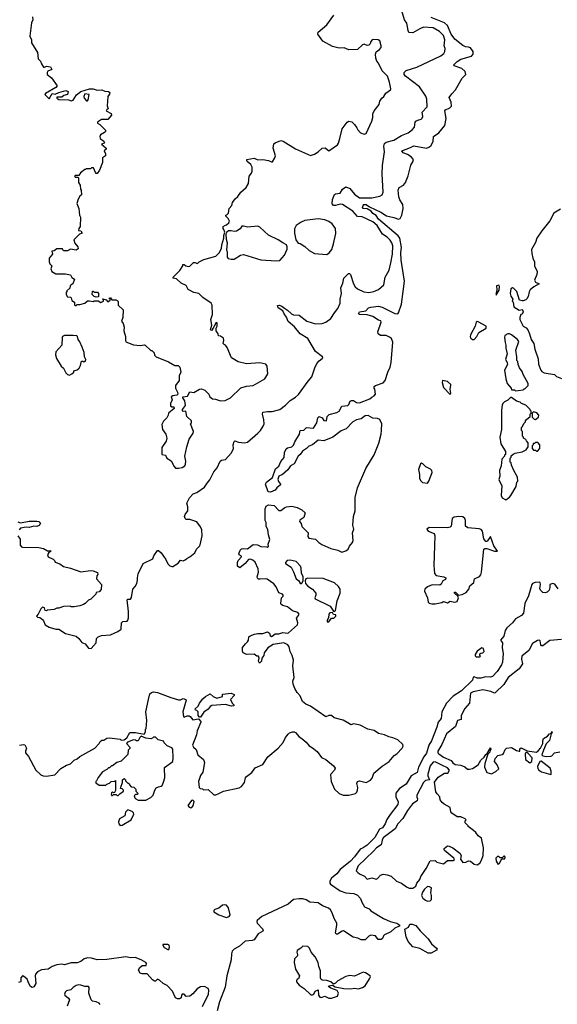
# Model space of a CAD drawing. Extents: x 2087054 to 2277909, y 548907 to 753496.
# Tile 209 of 256: x 2189646 to 2195263, y 639909 to 650197. Entities that reach past the tile are written whole.
import ezdxf

# ---------------------------------------------------------------- set-up
doc = ezdxf.new("R2010")
doc.units = 0

msp = doc.modelspace()

# ---------------------------------------------------------------- linework, layer by layer
at = {"layer": '0CON20XD'}
for points in [[(2189780, 650225), (2189782, 650195), (2189768, 650165), (2189752, 650025), (2189770, 649985), (2189768, 649955), (2189831, 649855), (2189839, 649789), (2189863, 649765), (2189873, 649735), (2189895, 649702), (2189905, 649700), (2189925, 649710), (2189968, 649705), (2189980, 649675), (2189940, 649660), (2189932, 649645), (2189932, 649625), (2189979, 649589), (2190037, 649505), (2190025, 649487), (2189914, 649426), (2189910, 649415), (2189955, 649370), (2189985, 649426), (2190015, 649417), (2190053, 649437), (2190127, 649457), (2190152, 649445), (2190147, 649415), (2190108, 649405), (2190085, 649387), (2190035, 649388), (2190033, 649375), (2190055, 649362), (2190155, 649358), (2190185, 649348), (2190203, 649357), (2190238, 649412), (2190285, 649447), (2190375, 649474), (2190415, 649474), (2190455, 649460), (2190505, 649464), (2190535, 649451), (2190575, 649447), (2190588, 649435), (2190585, 649420), (2190567, 649395), (2190558, 649295), (2190570, 649265), (2190555, 649260), (2190550, 649245), (2190602, 649215), (2190605, 649200), (2190568, 649155), (2190500, 649155), (2190460, 649125), (2190460, 649115), (2190483, 649103), (2190542, 649042), (2190542, 649028), (2190533, 649017), (2190490, 648995), (2190482, 648975), (2190488, 648955), (2190526, 648926), (2190532, 648915), (2190530, 648905), (2190502, 648895), (2190548, 648855), (2190550, 648845), (2190530, 648825), (2190543, 648795), (2190542, 648775), (2190510, 648755), (2190510, 648705), (2190479, 648625), (2190455, 648588), (2190445, 648590), (2190439, 648599), (2190418, 648648), (2190395, 648650), (2190385, 648640), (2190345, 648640), (2190335, 648630), (2190325, 648630), (2190280, 648595), (2190265, 648570), (2190225, 648570), (2190220, 648565), (2190225, 648550), (2190255, 648550), (2190260, 648545), (2190260, 648495), (2190277, 648467), (2190280, 648425), (2190288, 648415), (2190290, 648365), (2190275, 648352)], [(2190275, 648352), (2190255, 648320), (2190242, 648275), (2190262, 648225), (2190270, 648155), (2190282, 648135), (2190278, 648035), (2190262, 648015), (2190260, 647995), (2190285, 647990), (2190298, 647965), (2190270, 647955), (2190210, 647895), (2190223, 647863), (2190253, 647825), (2190257, 647803), (2190235, 647790), (2190175, 647798), (2190145, 647780), (2190105, 647780), (2190092, 647802), (2190035, 647802), (2190005, 647782), (2189982, 647778), (2189988, 647745), (2189952, 647705), (2189952, 647665), (2189960, 647645), (2189980, 647625), (2189972, 647595), (2189982, 647565), (2190025, 647540), (2190125, 647540), (2190175, 647530), (2190192, 647502), (2190220, 647485), (2190200, 647435), (2190182, 647428), (2190173, 647417), (2190168, 647392), (2190140, 647365), (2190140, 647355), (2190130, 647345), (2190130, 647325), (2190145, 647300), (2190177, 647297), (2190185, 647290), (2190192, 647262), (2190220, 647245), (2190220, 647215), (2190225, 647210), (2190235, 647210), (2190245, 647220), (2190275, 647220), (2190325, 647233), (2190355, 647258), (2190375, 647260), (2190415, 647252), (2190425, 647260), (2190465, 647260), (2190495, 647240), (2190520, 647255), (2190520, 647265), (2190510, 647275), (2190515, 647280), (2190548, 647268), (2190565, 647250), (2190590, 647265), (2190590, 647275), (2190580, 647285), (2190585, 647290), (2190595, 647290), (2190608, 647268), (2190649, 647269), (2190665, 647262), (2190673, 647253), (2190673, 647213), (2190727, 647165), (2190723, 647085), (2190708, 647045), (2190728, 647022), (2190737, 646985), (2190733, 646945), (2190753, 646885), (2190750, 646845), (2190755, 646830), (2190835, 646800), (2190905, 646792), (2190945, 646800), (2190957, 646797), (2191015, 646740), (2191025, 646740), (2191038, 646728), (2191050, 646715), (2191053, 646693), (2191073, 646673), (2191202, 646622), (2191265, 646582), (2191300, 646585), (2191320, 646565), (2191328, 646515), (2191312, 646475), (2191312, 646425), (2191272, 646375), (2191272, 646345), (2191293, 646305), (2191297, 646283), (2191287, 646273), (2191245, 646267), (2191230, 646255), (2191238, 646225), (2191220, 646185), (2191222, 646162), (2191235, 646150), (2191255, 646150), (2191260, 646135), (2191200, 646085), (2191198, 646065), (2191182, 646035), (2191147, 646003), (2191132, 645968), (2191137, 645915), (2191172, 645865), (2191184, 645825), (2191176, 645794), (2191130, 645725), (2191130, 645655), (2191170, 645645), (2191182, 645615), (2191227, 645587), (2191259, 645529), (2191275, 645512), (2191305, 645509), (2191345, 645516), (2191370, 645535), (2191377, 645553), (2191383, 645585), (2191371, 645635), (2191391, 645735), (2191418, 645815), (2191459, 645875), (2191463, 645895), (2191430, 645975), (2191440, 645985), (2191440, 646005), (2191392, 646052), (2191380, 646105), (2191355, 646103), (2191348, 646108), (2191348, 646125), (2191378, 646165), (2191372, 646215), (2191350, 646245), (2191350, 646255), (2191398, 646262), (2191425, 646308), (2191465, 646303), (2191525, 646337), (2191545, 646338), (2191580, 646325), (2191623, 646283), (2191632, 646255), (2191660, 646235), (2191692, 646232), (2191745, 646213), (2191793, 646217), (2191850, 646245), (2191955, 646351), (2192015, 646368), (2192084, 646376), (2192206, 646444), (2192238, 646495), (2192232, 646575), (2192216, 646596), (2192155, 646610), (2192015, 646602), (2191930, 646620), (2191858, 646665), (2191815, 646770), (2191796, 646796), (2191782, 646802), (2191770, 646815), (2191780, 646845), (2191775, 646870), (2191745, 646890), (2191722, 646892), (2191720, 646915), (2191700, 646945), (2191700, 646975), (2191710, 646995), (2191708, 647028), (2191695, 647030), (2191678, 646992), (2191670, 646985), (2191670, 646975), (2191660, 646965), (2191660, 646955), (2191655, 646950), (2191640, 646955), (2191652, 647005), (2191644, 647065), (2191661, 647115), (2191657, 647215), (2191648, 647235), (2191560, 647295), (2191518, 647335), (2191465, 647347), (2191407, 647377), (2191385, 647420), (2191332, 647442), (2191285, 647488), (2191250, 647495), (2191250, 647505), (2191320, 647575), (2191350, 647625), (2191352, 647638), (2191365, 647640), (2191380, 647625), (2191405, 647618), (2191425, 647622), (2191462, 647658), (2191475, 647660), (2191505, 647650), (2191520, 647665), (2191568, 647692), (2191694, 647726), (2191730, 647760), (2191754, 647805), (2191759, 647845), (2191780, 647915), (2191778, 647942), (2191790, 647975), (2191780, 648005), (2191772, 648015), (2191772, 648035), (2191795, 648050), (2191808, 648052), (2191830, 648075), (2191837, 648093), (2191825, 648120), (2191800, 648145), (2191800, 648155), (2191815, 648160), (2191826, 648174), (2191836, 648225), (2191862, 648255), (2191870, 648285), (2191898, 648325), (2191925, 648348), (2191958, 648395), (2192013, 648445), (2192036, 648485), (2192045, 648560), (2192068, 648592), (2192074, 648615), (2192073, 648655), (2192062, 648682), (2192023, 648715), (2192018, 648725), (2192020, 648735), (2192095, 648750), (2192134, 648734), (2192185, 648737), (2192245, 648724), (2192275, 648710), (2192287, 648713), (2192312, 648755), (2192317, 648775), (2192293, 648855), (2192300, 648900), (2192315, 648911), (2192375, 648934), (2192398, 648928), (2192526, 648846), (2192685, 648779), (2192725, 648790), (2192765, 648817), (2192805, 648856), (2192837, 648857), (2192875, 648828), (2192965, 648890), (2192976, 648905), (2192992, 648955), (2193014, 649055), (2193068, 649125), (2193085, 649138), (2193115, 649128), (2193143, 649103), (2193168, 649068), (2193177, 649045), (2193205, 649014), (2193245, 649000), (2193265, 649008), (2193324, 649136), (2193336, 649174), (2193337, 649213), (2193350, 649245), (2193401, 649309), (2193410, 649345), (2193428, 649375), (2193450, 649395), (2193470, 649430), (2193520, 649465), (2193523, 649475), (2193509, 649545), (2193487, 649605), (2193434, 649664), (2193395, 649742), (2193377, 649765), (2193367, 649795), (2193362, 649835), (2193369, 649861), (2193406, 649884), (2193422, 649905), (2193422, 649925), (2193408, 649975), (2193390, 649985), (2193345, 649989), (2193330, 649985), (2193315, 649970), (2193309, 649945), (2193295, 649929), (2193275, 649927), (2193245, 649942), (2193228, 649935), (2193175, 649886), (2193085, 649880), (2193035, 649904), (2192985, 649899), (2192915, 649917), (2192813, 649973), (2192761, 650045), (2192764, 650065), (2192855, 650143), (2192927, 650245)], [(2192935, 642355), (2192895, 642315), (2192892, 642305), (2192900, 642235), (2192935, 642158), (2192983, 642113), (2193025, 642094), (2193085, 642095), (2193155, 642112), (2193169, 642125), (2193176, 642145), (2193177, 642175), (2193168, 642215), (2193174, 642236), (2193195, 642245), (2193265, 642228), (2193310, 642250), (2193327, 642273), (2193345, 642324), (2193433, 642397), (2193505, 642444), (2193560, 642510), (2193585, 642526), (2193643, 642585), (2193653, 642605), (2193650, 642625), (2193595, 642673), (2193545, 642694), (2193503, 642703), (2193456, 642725), (2193395, 642739), (2193349, 642769), (2193284, 642784), (2193204, 642824), (2193135, 642838), (2193105, 642828), (2193091, 642841), (2193025, 642879), (2192931, 642901), (2192905, 642926), (2192874, 642926), (2192845, 642912), (2192685, 643025), (2192635, 643045), (2192601, 643071), (2192575, 643131), (2192546, 643165), (2192520, 643210), (2192503, 643255), (2192501, 643285), (2192513, 643325), (2192500, 643445), (2192507, 643505), (2192491, 643555), (2192470, 643595), (2192461, 643645), (2192447, 643665), (2192405, 643687), (2192295, 643668), (2192238, 643635), (2192200, 643580), (2192195, 643553), (2192176, 643525), (2192172, 643495), (2192153, 643473), (2192140, 643495), (2192148, 643525), (2192140, 643545), (2192125, 643548), (2192095, 643567), (2192015, 643562), (2191981, 643581), (2191973, 643597), (2191973, 643637), (2192004, 643676), (2192027, 643695), (2192037, 643715), (2192041, 643749), (2192055, 643760), (2192100, 643775), (2192135, 643783), (2192185, 643783), (2192235, 643800), (2192255, 643788), (2192263, 643763), (2192275, 643752), (2192285, 643754), (2192315, 643779), (2192355, 643780), (2192395, 643792), (2192445, 643786), (2192455, 643790), (2192549, 643875), (2192552, 643895), (2192539, 643945), (2192560, 643970), (2192564, 643985), (2192552, 644002), (2192495, 644021), (2192445, 644061), (2192394, 644074), (2192378, 644085), (2192373, 644095), (2192382, 644155), (2192397, 644173), (2192398, 644185), (2192390, 644195), (2192355, 644208), (2192325, 644272), (2192302, 644302), (2192232, 644352), (2192215, 644356), (2192159, 644351), (2192140, 644350), (2192131, 644361), (2192128, 644375), (2192141, 644425), (2192138, 644458), (2192105, 644527), (2192081, 644551), (2192055, 644560), (2192035, 644557), (2192003, 644515), (2191945, 644470), (2191923, 644485), (2191922, 644525), (2191930, 644545), (2191963, 644585), (2191962, 644592), (2191940, 644605), (2191934, 644615), (2191948, 644655), (2191962, 644668), (2191985, 644672), (2192025, 644667), (2192085, 644714), (2192129, 644709), (2192165, 644693), (2192228, 644688), (2192235, 644680), (2192247, 644693), (2192242, 644715), (2192260, 644765), (2192244, 644814), (2192238, 644865), (2192220, 644905), (2192222, 644942), (2192210, 644965), (2192210, 645085), (2192220, 645115), (2192245, 645126), (2192305, 645120), (2192355, 645067), (2192375, 645070), (2192415, 645100), (2192435, 645107), (2192488, 645112), (2192545, 645101), (2192595, 645076), (2192627, 645045), (2192615, 644996), (2192573, 644967), (2192568, 644955), (2192585, 644932), (2192595, 644902), (2192660, 644835), (2192658, 644795), (2192665, 644778), (2192735, 644768), (2192770, 644735), (2192804, 644714), (2192895, 644672), (2192970, 644655), (2193013, 644633), (2193054, 644646), (2193076, 644664), (2193091, 644695), (2193122, 644735), (2193129, 644755), (2193122, 644835), (2193138, 644875), (2193128, 644915), (2193134, 645006), (2193151, 645065), (2193151, 645205), (2193174, 645304), (2193262, 645508), (2193350, 645650), (2193399, 645771), (2193424, 645865), (2193426, 645906), (2193429, 645975), (2193408, 646018), (2193385, 646029), (2193335, 646034), (2193285, 646062), (2193255, 646059), (2193215, 646027), (2193165, 646016), (2193126, 645994), (2193057, 645923), (2193005, 645900), (2192916, 645834), (2192825, 645798), (2192765, 645802), (2192705, 645754), (2192665, 645741), (2192644, 645716), (2192602, 645688), (2192577, 645653), (2192554, 645635), (2192514, 645556), (2192476, 645534), (2192446, 645494), (2192390, 645445), (2192354, 645426), (2192343, 645395), (2192351, 645371), (2192370, 645345), (2192370, 645335), (2192334, 645306), (2192315, 645282), (2192265, 645260), (2192242, 645265), (2192214, 645344), (2192223, 645365), (2192255, 645388), (2192286, 645414), (2192320, 645505), (2192355, 645532), (2192375, 645582), (2192409, 645621), (2192414, 645676), (2192429, 645711), (2192445, 645723), (2192488, 645732), (2192508, 645752), (2192520, 645785), (2192570, 645865), (2192577, 645903), (2192615, 645908), (2192644, 645936), (2192715, 645927), (2192749, 645985), (2192760, 646035), (2192775, 646050), (2192806, 646036), (2192825, 646007), (2192850, 646005), (2192860, 646050), (2192878, 646072), (2192958, 646092), (2192983, 646105), (2193012, 646158), (2193073, 646167), (2193084, 646176), (2193100, 646210), (2193112, 646218), (2193135, 646216), (2193166, 646196), (2193195, 646192), (2193304, 646235), (2193325, 646253), (2193351, 646265), (2193363, 646285), (2193358, 646335), (2193348, 646345), (2193348, 646365), (2193364, 646376), (2193445, 646401), (2193465, 646428), (2193493, 646515), (2193517, 646565), (2193527, 646615), (2193545, 646827), (2193529, 646865), (2193511, 646881), (2193475, 646898), (2193415, 646897), (2193392, 646915), (2193387, 646935), (2193421, 647035), (2193419, 647049), (2193395, 647057), (2193335, 647095), (2193275, 647113), (2193195, 647116), (2193184, 647125), (2193197, 647145), (2193264, 647156), (2193291, 647185), (2193315, 647194), (2193395, 647203), (2193434, 647194), (2193565, 647126), (2193595, 647124), (2193605, 647132), (2193635, 647225), (2193654, 647356), (2193666, 647464), (2193632, 647685), (2193628, 647765), (2193634, 647815), (2193618, 647915), (2193600, 647940), (2193395, 648114), (2193369, 648149), (2193335, 648172), (2193317, 648197), (2193275, 648221), (2193233, 648223), (2193229, 648235), (2193233, 648255), (2193243, 648265), (2193265, 648266), (2193300, 648240), (2193418, 648185), (2193478, 648148), (2193555, 648130), (2193605, 648111), (2193620, 648120), (2193637, 648155), (2193653, 648223), (2193649, 648265), (2193618, 648315), (2193607, 648345), (2193599, 648415), (2193610, 648445), (2193655, 648469), (2193678, 648495), (2193706, 648564), (2193731, 648675), (2193755, 648711), (2193761, 648735), (2193737, 648765), (2193699, 648789), (2193651, 648805), (2193638, 648825), (2193730, 648860), (2193765, 648879), (2193895, 648856), (2193921, 648865), (2193940, 648880), (2193967, 648923), (2193969, 648975), (2194025, 649015), (2194088, 649092), (2194101, 649165), (2194088, 649245), (2194095, 649255), (2194141, 649275), (2194156, 649294), (2194154, 649334), (2194134, 649385), (2194162, 649422), (2194200, 649465), (2194270, 649585), (2194308, 649625), (2194300, 649655), (2194266, 649685), (2194184, 649714), (2194180, 649725), (2194215, 649761), (2194256, 649785), (2194366, 649815), (2194384, 649836), (2194383, 649865), (2194355, 649902), (2194335, 649910), (2194303, 649913), (2194275, 649927), (2194193, 649993), (2194155, 650045), (2194116, 650135), (2194085, 650165), (2193945, 650219)], [(2193336, 648086), (2193225, 648136), (2193175, 648142), (2193125, 648197), (2193018, 648265), (2192995, 648270), (2192945, 648254), (2192924, 648254), (2192911, 648271), (2192913, 648317), (2192935, 648370), (2192945, 648378), (2192995, 648385), (2193018, 648425), (2193055, 648449), (2193094, 648434), (2193143, 648375), (2193196, 648336), (2193325, 648335), (2193408, 648352), (2193434, 648366), (2193442, 648395), (2193434, 648585), (2193437, 648673), (2193459, 648815), (2193450, 648875), (2193458, 648902), (2193475, 648917), (2193555, 648938), (2193634, 648986), (2193705, 649015), (2193747, 649045), (2193770, 649075), (2193777, 649125), (2193784, 649135), (2193805, 649148), (2193842, 649158), (2193852, 649168), (2193859, 649185), (2193851, 649229), (2193902, 649285), (2193901, 649365), (2193888, 649398), (2193822, 649495), (2193675, 649606), (2193664, 649625), (2193664, 649646), (2193685, 649665), (2193795, 649701), (2194045, 649819), (2194076, 649845), (2194088, 649865), (2194090, 649895), (2194082, 649925), (2194088, 649985), (2194072, 650032), (2194032, 650075), (2193965, 650110), (2193865, 650117), (2193825, 650102), (2193755, 650058), (2193713, 650063), (2193703, 650083), (2193689, 650159), (2193666, 650196), (2193638, 650288)], [(2190355, 649350), (2190362, 649358), (2190370, 649415), (2190328, 649422), (2190317, 649395), (2190320, 649375), (2190345, 649350), (2190355, 649350)], [(2195295, 648216), (2195225, 648176), (2195184, 648096), (2195100, 647990), (2195050, 647915), (2195035, 647870), (2194993, 647795), (2194998, 647755), (2195007, 647705), (2195026, 647665), (2195023, 647625), (2195051, 647565), (2195048, 647535), (2195024, 647475), (2195036, 647455), (2195072, 647435), (2195016, 647405), (2194980, 647375), (2194968, 647352), (2194959, 647305), (2194945, 647280), (2194935, 647270), (2194905, 647260), (2194895, 647258), (2194867, 647267), (2194841, 647355), (2194805, 647390), (2194795, 647394), (2194777, 647385), (2194771, 647335), (2194778, 647308), (2194797, 647277), (2194792, 647255), (2194800, 647245), (2194810, 647195), (2194865, 647160), (2194895, 647170), (2194900, 647165), (2194906, 647144), (2194895, 647120), (2194880, 647115), (2194870, 647085), (2194873, 647065), (2194906, 646996), (2194936, 646976), (2194954, 646955), (2194973, 646915), (2194989, 646855), (2195019, 646815), (2195027, 646755), (2195063, 646653), (2195066, 646596), (2195090, 646535), (2195101, 646521), (2195125, 646508), (2195235, 646490), (2195255, 646468), (2195305, 646448)], [(2189628, 644805), (2189649, 644769), (2189652, 644705), (2189665, 644689), (2189675, 644684), (2189845, 644682), (2189895, 644670), (2189935, 644647), (2189975, 644648), (2189946, 644624), (2189938, 644605), (2189944, 644584), (2189995, 644560), (2190010, 644545), (2190015, 644530), (2190065, 644510), (2190103, 644483), (2190177, 644467), (2190285, 644428), (2190385, 644440), (2190415, 644437), (2190460, 644420), (2190462, 644398), (2190452, 644385), (2190450, 644355), (2190500, 644295), (2190497, 644243), (2190475, 644220), (2190445, 644210), (2190440, 644195), (2190388, 644142), (2190365, 644130), (2190330, 644095), (2190313, 644087), (2190275, 644072), (2190215, 644062), (2190185, 644062), (2190175, 644070), (2190104, 644066), (2190055, 644048), (2190033, 644047), (2190005, 644033), (2189935, 644028), (2189925, 644020), (2189912, 644022), (2189905, 644050), (2189885, 644058), (2189865, 644040), (2189840, 643985), (2189820, 643965), (2189833, 643953), (2189855, 643950), (2189885, 643928), (2189896, 643915), (2189912, 643875), (2189955, 643850), (2190025, 643830), (2190055, 643830), (2190125, 643783), (2190236, 643756), (2190265, 643732), (2190295, 643690), (2190330, 643675), (2190365, 643630), (2190392, 643628), (2190446, 643684), (2190448, 643732), (2190465, 643750), (2190499, 643761), (2190595, 643770), (2190670, 643805), (2190705, 643830), (2190708, 643895), (2190725, 643907), (2190767, 643913), (2190777, 643923), (2190783, 643947), (2190783, 644013), (2190768, 644135), (2190775, 644142), (2190805, 644142), (2190815, 644160), (2190828, 644245), (2190852, 644275), (2190868, 644305), (2190878, 644342), (2190876, 644364), (2190882, 644405), (2190937, 644515), (2191037, 644563), (2191049, 644595), (2191085, 644652), (2191095, 644652), (2191125, 644627), (2191173, 644555), (2191195, 644510), (2191215, 644490), (2191235, 644482), (2191247, 644483), (2191303, 644517), (2191325, 644548), (2191355, 644543), (2191375, 644552), (2191392, 644568), (2191425, 644584), (2191474, 644626), (2191493, 644665), (2191524, 644695), (2191530, 644710), (2191553, 644805), (2191548, 644865), (2191535, 644899), (2191495, 644951), (2191425, 644974), (2191386, 644976), (2191374, 644984), (2191367, 645005), (2191373, 645025), (2191401, 645065), (2191402, 645105), (2191392, 645145), (2191419, 645201), (2191459, 645241), (2191497, 645255), (2191577, 645313), (2191606, 645354), (2191632, 645388), (2191675, 645472), (2191710, 645515), (2191741, 645585), (2191755, 645594), (2191795, 645600), (2191855, 645668), (2191878, 645712), (2191876, 645755), (2191885, 645790), (2191895, 645796), (2191933, 645783), (2191995, 645777), (2192025, 645784), (2192134, 645875), (2192161, 645905), (2192190, 645950), (2192199, 645975), (2192198, 646015), (2192181, 646075), (2192185, 646095), (2192235, 646103), (2192285, 646102), (2192365, 646125), (2192422, 646168), (2192471, 646219), (2192527, 646253), (2192559, 646281), (2192659, 646421), (2192698, 646465), (2192730, 646560), (2192752, 646605), (2192775, 646631), (2192807, 646655), (2192812, 646665), (2192810, 646675), (2192735, 646728), (2192655, 646865), (2192575, 646914), (2192518, 646988), (2192452, 647042), (2192435, 647090), (2192410, 647125), (2192396, 647156), (2192347, 647185), (2192339, 647211), (2192356, 647214), (2192384, 647205), (2192411, 647181), (2192445, 647162), (2192485, 647123), (2192505, 647114), (2192565, 647111), (2192647, 647047), (2192735, 647020), (2192805, 647022), (2192845, 647036), (2192895, 647075), (2192935, 647132), (2192971, 647179), (2192994, 647235), (2192993, 647275), (2193008, 647335), (2193000, 647395), (2193023, 647445), (2193031, 647495), (2193080, 647545), (2193092, 647545), (2193101, 647535), (2193134, 647435), (2193152, 647405), (2193175, 647385), (2193242, 647352), (2193295, 647345), (2193345, 647355), (2193395, 647378), (2193451, 647425), (2193466, 647505), (2193505, 647581), (2193524, 647655), (2193542, 647745), (2193545, 647835), (2193535, 647865), (2193515, 647892), (2193485, 647923), (2193435, 647955), (2193379, 648045), (2193336, 648086)], [(2192855, 647742), (2192879, 647761), (2192907, 647795), (2192926, 647855), (2192948, 647962), (2192946, 648015), (2192910, 648065), (2192877, 648087), (2192835, 648104), (2192765, 648117), (2192625, 648097), (2192585, 648082), (2192534, 648046), (2192518, 648012), (2192518, 647965), (2192532, 647895), (2192555, 647860), (2192577, 647857), (2192625, 647828), (2192670, 647785), (2192725, 647752), (2192855, 647742)], [(2192325, 647677), (2192365, 647682), (2192412, 647735), (2192442, 647798), (2192442, 647822), (2192432, 647845), (2192394, 647864), (2192348, 647898), (2192246, 647946), (2192155, 648028), (2192135, 648038), (2192025, 648028), (2191985, 648040), (2191965, 648040), (2191948, 648012), (2191912, 647988), (2191885, 647982), (2191855, 647992), (2191828, 647992), (2191810, 647975), (2191800, 647955), (2191802, 647905), (2191812, 647865), (2191807, 647787), (2191812, 647775), (2191813, 647715), (2191825, 647702), (2191855, 647694), (2191885, 647693), (2191953, 647737), (2191985, 647743), (2192165, 647686), (2192325, 647677)], [(2190445, 647298), (2190424, 647304), (2190402, 647325), (2190405, 647360), (2190415, 647360), (2190425, 647350), (2190458, 647348), (2190470, 647335), (2190470, 647305), (2190465, 647300), (2190445, 647298)], [(2194625, 647320), (2194655, 647370), (2194659, 647409), (2194652, 647422), (2194628, 647415), (2194631, 647375), (2194624, 647344), (2194625, 647320)], [(2194395, 646854), (2194421, 646885), (2194442, 646928), (2194520, 646975), (2194520, 646995), (2194435, 647041), (2194425, 647043), (2194416, 647035), (2194403, 646995), (2194355, 646905), (2194353, 646883), (2194360, 646870), (2194375, 646854), (2194395, 646854)], [(2194825, 646320), (2194855, 646322), (2194905, 646330), (2194915, 646340), (2194925, 646340), (2194960, 646375), (2194960, 646395), (2194905, 646490), (2194895, 646520), (2194868, 646558), (2194853, 646593), (2194850, 646625), (2194840, 646635), (2194840, 646675), (2194828, 646745), (2194862, 646835), (2194848, 646855), (2194784, 646904), (2194765, 646914), (2194745, 646913), (2194715, 646898), (2194712, 646875), (2194717, 646823), (2194726, 646795), (2194724, 646764), (2194740, 646705), (2194723, 646645), (2194739, 646615), (2194741, 646595), (2194711, 646535), (2194724, 646445), (2194738, 646395), (2194780, 646345), (2194785, 646330), (2194815, 646330), (2194825, 646320)], [(2190165, 646483), (2190190, 646495), (2190210, 646515), (2190212, 646528), (2190245, 646538), (2190268, 646555), (2190282, 646585), (2190292, 646628), (2190305, 646630), (2190315, 646620), (2190325, 646630), (2190335, 646630), (2190338, 646645), (2190323, 646673), (2190319, 646719), (2190300, 646775), (2190275, 646832), (2190256, 646856), (2190250, 646885), (2190242, 646892), (2190205, 646897), (2190115, 646897), (2190094, 646886), (2190088, 646875), (2190087, 646795), (2190024, 646726), (2190020, 646695), (2190029, 646655), (2190079, 646575), (2190103, 646555), (2190127, 646507), (2190145, 646490), (2190165, 646483)], [(2194145, 646280), (2194149, 646295), (2194143, 646335), (2194152, 646375), (2194149, 646385), (2194115, 646416), (2194065, 646426), (2194059, 646405), (2194075, 646354), (2194145, 646280)], [(2194725, 645180), (2194763, 645207), (2194778, 645225), (2194832, 645318), (2194840, 645365), (2194850, 645375), (2194847, 645417), (2194808, 645485), (2194783, 645543), (2194780, 645565), (2194770, 645575), (2194770, 645615), (2194780, 645625), (2194782, 645638), (2194803, 645657), (2194823, 645667), (2194895, 645682), (2194937, 645703), (2194960, 645735), (2194960, 645775), (2194940, 645795), (2194935, 645810), (2194910, 645825), (2194910, 645835), (2194900, 645845), (2194900, 645895), (2194890, 645905), (2194890, 645935), (2194900, 645945), (2194912, 645978), (2194930, 645995), (2194930, 646005), (2194942, 646018), (2194978, 646052), (2194980, 646075), (2194990, 646085), (2194990, 646105), (2194980, 646115), (2194980, 646125), (2194935, 646170), (2194888, 646188), (2194875, 646200), (2194835, 646210), (2194785, 646250), (2194775, 646250), (2194745, 646220), (2194710, 646205), (2194692, 646188), (2194685, 646170), (2194678, 646115), (2194680, 645915), (2194661, 645835), (2194672, 645765), (2194720, 645685), (2194720, 645655), (2194710, 645645), (2194710, 645635), (2194682, 645605), (2194676, 645534), (2194659, 645485), (2194664, 645426), (2194653, 645393), (2194684, 645325), (2194676, 645224), (2194685, 645200), (2194725, 645180)], [(2195035, 646020), (2195068, 646042), (2195070, 646065), (2195048, 646088), (2195015, 646100), (2195000, 646085), (2195000, 646045), (2195022, 646022), (2195035, 646020)], [(2195055, 645690), (2195080, 645715), (2195080, 645755), (2195058, 645778), (2195035, 645780), (2195025, 645770), (2195012, 645768), (2195010, 645755), (2195000, 645745), (2195000, 645715), (2195015, 645700), (2195035, 645700), (2195045, 645690), (2195055, 645690)], [(2193905, 645353), (2193922, 645375), (2193954, 645465), (2193952, 645485), (2193939, 645499), (2193888, 645525), (2193859, 645555), (2193845, 645562), (2193835, 645555), (2193813, 645495), (2193823, 645445), (2193824, 645405), (2193835, 645382), (2193855, 645362), (2193905, 645353)], [(2189625, 644951), (2189655, 644941), (2189745, 644956), (2189825, 644957), (2189845, 644954), (2189862, 644935), (2189848, 644912), (2189825, 644901), (2189795, 644906), (2189745, 644892), (2189715, 644894), (2189654, 644885), (2189642, 644865)], [(2193952, 644092), (2193985, 644094), (2194055, 644107), (2194075, 644118), (2194115, 644102), (2194145, 644122), (2194188, 644112), (2194215, 644118), (2194230, 644155), (2194223, 644173), (2194190, 644205), (2194190, 644215), (2194200, 644215), (2194232, 644182), (2194270, 644190), (2194309, 644211), (2194340, 644245), (2194350, 644280), (2194392, 644315), (2194397, 644355), (2194450, 644380), (2194464, 644396), (2194472, 644425), (2194494, 644666), (2194505, 644673), (2194525, 644672), (2194606, 644644), (2194637, 644645), (2194598, 644698), (2194565, 644797), (2194535, 644753), (2194525, 644745), (2194515, 644746), (2194495, 644772), (2194481, 644851), (2194469, 644869), (2194445, 644878), (2194327, 644887), (2194305, 644905), (2194304, 644965), (2194296, 644986), (2194275, 645001), (2194235, 645005), (2194185, 645000), (2194164, 644986), (2194155, 644905), (2194145, 644893), (2194115, 644888), (2193925, 644892), (2193900, 644875), (2193915, 644852), (2193975, 644827), (2193982, 644805), (2193972, 644495), (2193979, 644409), (2193998, 644388), (2194076, 644376), (2194098, 644365), (2194093, 644347), (2194068, 644332), (2194051, 644299), (2194035, 644287), (2193955, 644290), (2193905, 644270), (2193877, 644245), (2193876, 644225), (2193906, 644156), (2193915, 644110), (2193925, 644100), (2193952, 644092)], [(2192585, 644303), (2192595, 644310), (2192607, 644333), (2192608, 644375), (2192589, 644415), (2192586, 644465), (2192578, 644485), (2192535, 644536), (2192472, 644548), (2192442, 644545), (2192423, 644525), (2192423, 644515), (2192482, 644475), (2192508, 644428), (2192534, 644355), (2192558, 644338), (2192575, 644308), (2192585, 644303)], [(2192935, 644012), (2192947, 644023), (2192964, 644125), (2192994, 644206), (2192994, 644245), (2192976, 644275), (2192935, 644311), (2192815, 644359), (2192655, 644363), (2192637, 644353), (2192627, 644333), (2192633, 644305), (2192655, 644276), (2192705, 644245), (2192739, 644205), (2192740, 644185), (2192729, 644155), (2192733, 644145), (2192888, 644068), (2192925, 644018), (2192935, 644012)], [(2195271, 644251), (2195237, 644297), (2195215, 644304), (2195184, 644296), (2195186, 644265), (2195178, 644235), (2195156, 644214), (2195135, 644208), (2195112, 644212), (2195088, 644235), (2195080, 644255), (2195087, 644295), (2195082, 644315), (2195075, 644320), (2195031, 644315), (2195005, 644305), (2194995, 644295), (2194962, 644178), (2194925, 644095), (2194909, 643995), (2194888, 643972), (2194825, 643935), (2194795, 643895), (2194735, 643842), (2194719, 643815), (2194704, 643756), (2194671, 643715), (2194691, 643685), (2194685, 643635), (2194696, 643574), (2194691, 643485), (2194681, 643455), (2194633, 643385), (2194585, 643334), (2194565, 643326), (2194515, 643332), (2194465, 643315), (2194425, 643315), (2194395, 643330), (2194385, 643327), (2194376, 643295), (2194263, 643185), (2194175, 643128), (2194104, 643056), (2194056, 642965), (2194049, 642895), (2194017, 642855), (2194005, 642803), (2193947, 642663), (2193921, 642615), (2193896, 642534), (2193868, 642495), (2193811, 642385), (2193798, 642332), (2193735, 642295), (2193685, 642208), (2193615, 642162), (2193576, 642115), (2193577, 642077), (2193601, 642025)], [(2192865, 643902), (2192875, 643904), (2192905, 643943), (2192927, 643945), (2192949, 643965), (2192948, 643978), (2192925, 643982), (2192913, 644003), (2192885, 643998), (2192875, 643986), (2192872, 643948), (2192854, 643915), (2192865, 643902)], [(2195305, 643721), (2195185, 643710), (2195110, 643655), (2195096, 643656), (2195089, 643665), (2195085, 643708), (2195075, 643714), (2195055, 643711), (2195005, 643677), (2194965, 643604), (2194893, 643545), (2194887, 643515), (2194898, 643465), (2194865, 643414), (2194751, 643325), (2194705, 643250), (2194615, 643162), (2194605, 643158), (2194568, 643178), (2194485, 643195), (2194383, 643175), (2194355, 643161), (2194345, 643055), (2194295, 642999), (2194260, 642925), (2194259, 642885), (2194220, 642875), (2194199, 642811), (2194105, 642736), (2194058, 642625), (2194015, 642555), (2194015, 642538), (2194025, 642525), (2194075, 642491), (2194155, 642456), (2194172, 642432), (2194195, 642414), (2194256, 642406), (2194295, 642389), (2194325, 642366), (2194345, 642366), (2194375, 642373), (2194435, 642410), (2194465, 642459), (2194500, 642490), (2194515, 642518), (2194530, 642530), (2194565, 642590), (2194568, 642575), (2194560, 642565), (2194557, 642543), (2194538, 642522), (2194506, 642424), (2194503, 642385), (2194525, 642330), (2194575, 642318), (2194620, 642340), (2194652, 642368), (2194635, 642410), (2194608, 642445), (2194613, 642477), (2194642, 642508), (2194685, 642520), (2194700, 642530), (2194719, 642571), (2194733, 642585), (2194783, 642593), (2194835, 642562), (2194865, 642552), (2194870, 642555), (2194872, 642578), (2194885, 642588), (2194948, 642558), (2195045, 642543), (2195064, 642556), (2195088, 642585), (2195112, 642635), (2195111, 642661), (2195119, 642685), (2195159, 642711), (2195180, 642735), (2195200, 642740), (2195205, 642760), (2195210, 642745), (2195200, 642735), (2195180, 642665), (2195148, 642632), (2195117, 642565), (2195102, 642515), (2195110, 642505), (2195145, 642497), (2195195, 642501), (2195207, 642505), (2195235, 642538), (2195290, 642545)], [(2194455, 643540), (2194460, 643545), (2194452, 643552), (2194455, 643570), (2194463, 643577), (2194485, 643580), (2194498, 643595), (2194492, 643625), (2194475, 643634), (2194425, 643598), (2194404, 643565), (2194405, 643550), (2194415, 643541), (2194455, 643540)], [(2189645, 642616), (2189685, 642623), (2189700, 642620), (2189716, 642585), (2189706, 642555), (2189708, 642535), (2189739, 642499), (2189814, 642355), (2189865, 642307), (2189892, 642295), (2189925, 642293), (2190012, 642308), (2190075, 642372), (2190135, 642408), (2190175, 642420), (2190215, 642458), (2190245, 642472), (2190275, 642498), (2190432, 642585), (2190476, 642634), (2190488, 642655), (2190505, 642668), (2190525, 642670), (2190555, 642688), (2190585, 642692), (2190695, 642680), (2190705, 642670), (2190737, 642673), (2190766, 642694), (2190795, 642748), (2190855, 642748), (2190945, 642730), (2190960, 642755), (2190960, 642785), (2190968, 642792), (2190973, 642875), (2190964, 642966), (2190992, 643095), (2191006, 643154), (2191022, 643168), (2191045, 643172), (2191085, 643168), (2191225, 643114), (2191305, 643090), (2191325, 643090), (2191355, 643104), (2191380, 643095), (2191384, 643085), (2191352, 642965), (2191358, 642915), (2191365, 642908), (2191395, 642922), (2191415, 642922), (2191426, 642916), (2191455, 642880), (2191515, 642890), (2191538, 642865), (2191539, 642855), (2191501, 642765), (2191493, 642725), (2191452, 642615), (2191463, 642595), (2191491, 642571), (2191506, 642515), (2191565, 642465), (2191577, 642435), (2191559, 642335), (2191535, 642300), (2191513, 642235), (2191520, 642175), (2191532, 642162), (2191555, 642160), (2191565, 642150), (2191615, 642152), (2191675, 642098), (2191695, 642098), (2191725, 642113), (2191774, 642135), (2191938, 642172), (2191964, 642185), (2191995, 642225), (2192004, 642275), (2192015, 642290), (2192070, 642330), (2192105, 642379), (2192185, 642414), (2192237, 642495), (2192345, 642585), (2192398, 642645), (2192424, 642696), (2192450, 642730), (2192466, 642744), (2192495, 642756), (2192515, 642756), (2192529, 642749), (2192565, 642705), (2192595, 642687), (2192638, 642648), (2192669, 642609), (2192705, 642590), (2192755, 642550), (2192798, 642488), (2192845, 642465), (2192925, 642402), (2192941, 642375), (2192935, 642355)], [(2191535, 642910), (2191525, 642910), (2191510, 642925), (2191510, 642965), (2191498, 642978), (2191482, 642982), (2191480, 642995), (2191510, 643025), (2191523, 643055), (2191559, 643101), (2191588, 643125), (2191635, 643152), (2191668, 643125), (2191705, 643106), (2191766, 643124), (2191765, 643150), (2191855, 643161), (2191886, 643145), (2191886, 643134), (2191848, 643095), (2191864, 643054), (2191888, 643035), (2191883, 643027), (2191860, 643025), (2191795, 643040), (2191655, 643030), (2191635, 643020), (2191615, 642994), (2191568, 642962), (2191535, 642910)], [(2190885, 642042), (2190965, 642043), (2191015, 642068), (2191042, 642095), (2191056, 642145), (2191071, 642169), (2191095, 642181), (2191125, 642187), (2191134, 642196), (2191150, 642230), (2191161, 642275), (2191158, 642382), (2191247, 642445), (2191251, 642485), (2191247, 642575), (2191235, 642587), (2191185, 642611), (2191155, 642640), (2191148, 642658), (2191093, 642673), (2191065, 642700), (2191045, 642700), (2191032, 642688), (2191015, 642684), (2190965, 642690), (2190915, 642710), (2190900, 642695), (2190885, 642660), (2190865, 642660), (2190855, 642670), (2190835, 642672), (2190773, 642647), (2190760, 642635), (2190798, 642595), (2190797, 642583), (2190780, 642565), (2190775, 642520), (2190705, 642450), (2190660, 642435), (2190615, 642400), (2190605, 642400), (2190585, 642380), (2190575, 642380), (2190557, 642363), (2190511, 642339), (2190465, 642280), (2190448, 642242), (2190440, 642235), (2190442, 642222), (2190475, 642200), (2190545, 642200), (2190555, 642210), (2190585, 642220), (2190603, 642237), (2190635, 642240), (2190648, 642248), (2190647, 642143), (2190638, 642122), (2190625, 642120), (2190615, 642130), (2190605, 642120), (2190600, 642105), (2190605, 642090), (2190615, 642090), (2190625, 642100), (2190655, 642100), (2190665, 642090), (2190675, 642090), (2190691, 642109), (2190730, 642135), (2190730, 642145), (2190715, 642160), (2190700, 642165), (2190702, 642178), (2190720, 642225), (2190720, 642255), (2190738, 642268), (2190750, 642255), (2190752, 642242), (2190775, 642220), (2190785, 642220), (2190792, 642202), (2190812, 642182), (2190837, 642177), (2190860, 642155), (2190860, 642135), (2190880, 642115), (2190878, 642102), (2190855, 642100), (2190843, 642087), (2190850, 642065), (2190860, 642055), (2190885, 642042)], [(2194975, 642432), (2194998, 642445), (2195000, 642485), (2194959, 642529), (2194945, 642540), (2194935, 642540), (2194928, 642525), (2194930, 642465), (2194975, 642432)], [(2193755, 641123), (2193786, 641144), (2193796, 641175), (2193826, 641214), (2193837, 641245), (2193893, 641327), (2193935, 641408), (2193985, 641410), (2194003, 641393), (2194073, 641377), (2194115, 641413), (2194175, 641413), (2194188, 641422), (2194180, 641435), (2194084, 641515), (2194079, 641525), (2194082, 641538), (2194115, 641564), (2194132, 641562), (2194172, 641542), (2194245, 641488), (2194258, 641465), (2194250, 641425), (2194275, 641390), (2194307, 641393), (2194335, 641408), (2194355, 641406), (2194395, 641373), (2194425, 641367), (2194453, 641385), (2194470, 641415), (2194487, 641465), (2194492, 641545), (2194470, 641645), (2194435, 641668), (2194413, 641703), (2194386, 641726), (2194330, 641765), (2194330, 641775), (2194300, 641805), (2194300, 641825), (2194310, 641835), (2194300, 641845), (2194255, 641868), (2194218, 641868), (2194160, 641905), (2194151, 641921), (2194142, 641965), (2194079, 641999), (2194059, 642019), (2194040, 642045), (2194037, 642077), (2194007, 642107), (2193995, 642130), (2193981, 642229), (2194018, 642282), (2194085, 642323), (2194120, 642325), (2194136, 642356), (2194115, 642380), (2194058, 642408), (2193985, 642441), (2193965, 642439), (2193935, 642402), (2193909, 642315), (2193909, 642295), (2193927, 642255), (2193885, 642247), (2193866, 642225), (2193794, 642095), (2193794, 642074), (2193802, 642055), (2193798, 642035), (2193749, 642005), (2193696, 641934), (2193649, 641851), (2193598, 641795), (2193568, 641742), (2193445, 641648), (2193433, 641625), (2193423, 641575), (2193375, 641545), (2193341, 641509), (2193183, 641355), (2193162, 641305), (2193177, 641287), (2193195, 641272), (2193248, 641248), (2193277, 641217), (2193325, 641231), (2193370, 641215), (2193385, 641223), (2193415, 641258), (2193445, 641267), (2193485, 641263), (2193528, 641248), (2193584, 641194), (2193635, 641174), (2193688, 641135), (2193715, 641123), (2193755, 641123)], [(2195195, 642310), (2195200, 642315), (2195200, 642345), (2195188, 642375), (2195095, 642448), (2195080, 642445), (2195057, 642395), (2195058, 642375), (2195067, 642357), (2195098, 642338), (2195195, 642310)], [(2191435, 641963), (2191455, 641980), (2191462, 641995), (2191468, 642028), (2191455, 642040), (2191442, 642038), (2191402, 641985), (2191415, 641968), (2191435, 641963)], [(2193601, 642025), (2193596, 641995), (2193517, 641893), (2193482, 641838), (2193465, 641793), (2193435, 641754), (2193405, 641737), (2193357, 641653), (2193275, 641571), (2193235, 641542), (2193202, 641528), (2193145, 641450), (2193101, 641405), (2192995, 641318), (2192959, 641271), (2192903, 641225), (2192887, 641195), (2192887, 641175), (2192894, 641165), (2192993, 641093), (2193055, 641074), (2193136, 641065), (2193175, 641048), (2193205, 641015), (2193221, 640975), (2193248, 640928), (2193296, 640905), (2193316, 640885), (2193447, 640805), (2193518, 640775), (2193587, 640757), (2193616, 640734), (2193610, 640725), (2193566, 640705), (2193525, 640666), (2193458, 640635), (2193448, 640625), (2193437, 640595), (2193423, 640585), (2193391, 640585), (2193364, 640624), (2193315, 640632), (2193295, 640622), (2193255, 640583), (2193215, 640581), (2193179, 640599), (2193130, 640610), (2193030, 640675), (2193015, 640673), (2192965, 640642), (2192951, 640641), (2192944, 640655), (2192961, 640735), (2192960, 640755), (2192932, 640805), (2192912, 640865), (2192892, 640895), (2192872, 640912), (2192809, 640939), (2192765, 640968), (2192677, 640977), (2192639, 640999), (2192605, 641010), (2192565, 641012), (2192505, 641004), (2192450, 640955), (2192177, 640825), (2192128, 640785), (2192123, 640775), (2192126, 640756), (2192187, 640695), (2192191, 640685), (2192186, 640674), (2192136, 640644), (2192095, 640582), (2192075, 640574), (2192001, 640569), (2191942, 640515), (2191886, 640484), (2191867, 640463), (2191858, 640435), (2191857, 640375), (2191809, 640205), (2191791, 640089), (2191735, 639935), (2191708, 639842)], [(2190695, 641778), (2190715, 641781), (2190812, 641835), (2190840, 641895), (2190835, 641910), (2190820, 641925), (2190775, 641940), (2190753, 641917), (2190743, 641877), (2190688, 641845), (2190678, 641815), (2190683, 641793), (2190695, 641778)], [(2194645, 641370), (2194658, 641382), (2194682, 641428), (2194715, 641430), (2194718, 641445), (2194710, 641455), (2194703, 641457), (2194685, 641440), (2194665, 641440), (2194652, 641452), (2194638, 641452), (2194620, 641435), (2194623, 641403), (2194645, 641370)], [(2193908, 640988), (2193935, 640990), (2193950, 641005), (2193950, 641045), (2193942, 641075), (2193950, 641125), (2193927, 641137), (2193905, 641138), (2193875, 641112), (2193855, 641082), (2193844, 641045), (2193858, 641018), (2193885, 640998), (2193908, 640988)], [(2191805, 640815), (2191834, 640825), (2191846, 640845), (2191828, 640918), (2191805, 640943), (2191785, 640948), (2191765, 640945), (2191725, 640913), (2191685, 640898), (2191675, 640889), (2191675, 640874), (2191725, 640842), (2191805, 640815)], [(2193945, 640442), (2193915, 640444), (2193825, 640493), (2193755, 640510), (2193704, 640564), (2193682, 640612), (2193668, 640695), (2193708, 640715), (2193723, 640747), (2193745, 640747), (2193783, 640733), (2193831, 640675), (2193915, 640594), (2193949, 640539), (2194002, 640495), (2194008, 640485), (2194001, 640475), (2193945, 640442)], [(2191195, 640480), (2191205, 640483), (2191212, 640505), (2191207, 640527), (2191194, 640534), (2191142, 640535), (2191142, 640525), (2191155, 640502), (2191195, 640480)], [(2192905, 639973), (2192966, 639994), (2192976, 640025), (2192962, 640052), (2192895, 640078), (2192872, 640095), (2192875, 640100), (2192915, 640110), (2192941, 640091), (2193033, 640073), (2193105, 640070), (2193145, 640079), (2193185, 640071), (2193226, 640084), (2193255, 640103), (2193302, 640175), (2193310, 640195), (2193308, 640205), (2193258, 640238), (2193235, 640244), (2193145, 640202), (2193095, 640211), (2193055, 640199), (2192970, 640155), (2192945, 640130), (2192925, 640120), (2192895, 640143), (2192855, 640157), (2192805, 640160), (2192797, 640167), (2192788, 640185), (2192788, 640258), (2192770, 640305), (2192764, 640345), (2192734, 640405), (2192691, 640455), (2192673, 640495), (2192655, 640513), (2192603, 640517), (2192582, 640495), (2192545, 640472), (2192540, 640455), (2192550, 640425), (2192548, 640415), (2192517, 640385), (2192513, 640345), (2192529, 640275), (2192570, 640205), (2192560, 640175), (2192545, 640170), (2192538, 640155), (2192538, 640145), (2192565, 640108), (2192618, 640075), (2192688, 640008), (2192705, 640008), (2192720, 640015), (2192734, 640046), (2192765, 640060), (2192767, 640005), (2192782, 639982), (2192795, 639980), (2192835, 639992), (2192875, 639973), (2192905, 639973)], [(2191555, 639885), (2191619, 640015), (2191621, 640055), (2191616, 640075), (2191575, 640095), (2191535, 640090), (2191500, 640070), (2191455, 640019), (2191425, 639994), (2191385, 639990), (2191365, 640014), (2191345, 640016), (2191336, 640005), (2191334, 639976), (2191315, 639966), (2191295, 639966), (2191275, 639977), (2191242, 640045), (2191186, 640106), (2191146, 640125), (2191105, 640162), (2191085, 640170), (2191065, 640150), (2191055, 640152), (2191035, 640164), (2190976, 640226), (2190925, 640228), (2190904, 640235), (2190888, 640265), (2190899, 640291), (2190925, 640313), (2190966, 640314), (2190969, 640335), (2190963, 640345), (2190915, 640374), (2190853, 640397), (2190805, 640396), (2190755, 640406), (2190555, 640376), (2190455, 640374), (2190395, 640392), (2190355, 640395), (2190318, 640385), (2190283, 640357), (2190245, 640341), (2190185, 640341), (2190115, 640322), (2190085, 640329), (2190035, 640321), (2189985, 640305), (2189945, 640276), (2189872, 640268), (2189832, 640248), (2189812, 640225), (2189806, 640205), (2189814, 640125), (2189795, 640091), (2189775, 640086), (2189759, 640095), (2189740, 640125), (2189725, 640173), (2189685, 640204), (2189674, 640206), (2189656, 640185), (2189656, 640144), (2189634, 640136)], [(2190487, 639905), (2190475, 639922), (2190446, 639936), (2190405, 639941), (2190392, 639955), (2190368, 640025), (2190370, 640085), (2190365, 640093), (2190325, 640093), (2190285, 640110), (2190265, 640111), (2190235, 640104), (2190205, 640086), (2190179, 640061), (2190135, 640048), (2190121, 640035), (2190114, 640015), (2190117, 640005), (2190154, 639974), (2190166, 639955), (2190142, 639888)]]:
    msp.add_lwpolyline(points, dxfattribs=at)

doc.saveas('drawing.dxf')
